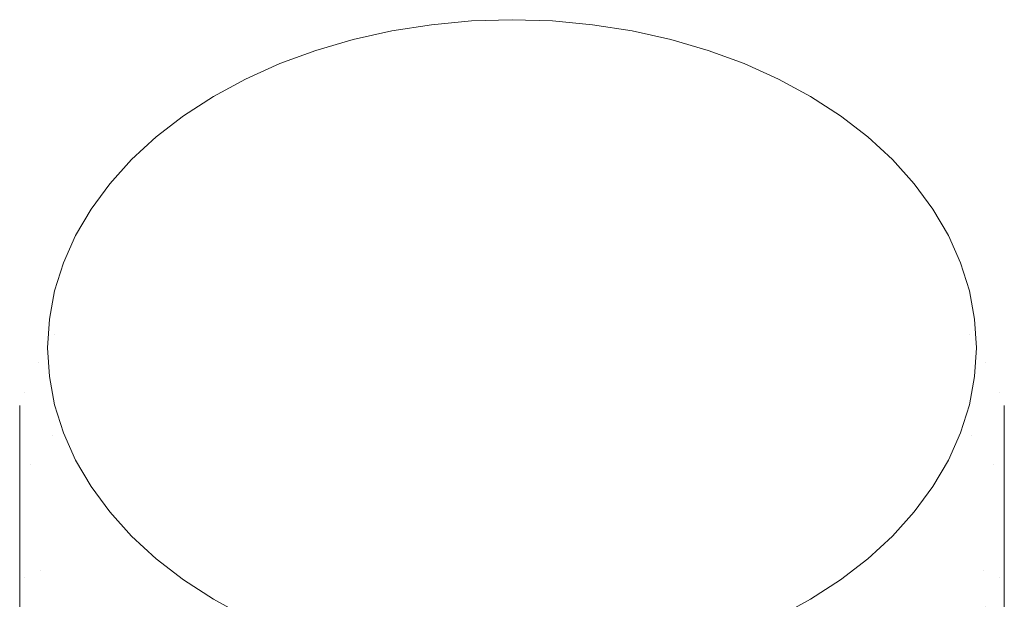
# Model space of a CAD drawing. Header units: millimetres. Extents: x -128 to 128, y -195 to 178.
# Tile 9 of 9: x -107 to 107, y 51 to 178. Entities that reach past the tile are written whole.
import ezdxf

# ---------------------------------------------------------------- set-up
doc = ezdxf.new("R2010")
doc.units = ezdxf.units.MM
doc.header["$LTSCALE"] = 12.7
doc.layers.add('Lighting-LED', color=7, linetype='Continuous', lineweight=5)

# ---------------------------------------------------------------- blocks, each defined once
blk = doc.blocks.new('Group-2-1')
at = {"layer": 'Lighting-LED', "color": 7, "linetype": 'Continuous', "lineweight": 5, "transparency": 33554687}
for points, invisible_edges in [([(-26.24, 175.1, -213.56), (-17.6, 176.45, -214.92), (-19.12, 152.6, -250.92), (-28.49, 151.13, -249.45)], 14), ([(0, 105.86, -144.32), (-17.6, 176.45, -214.92), (-26.24, 175.1, -213.56)], 9), ([(-17.6, 176.45, -214.92), (-8.84, 177.27, -215.73), (-9.6, 153.48, -251.8), (-19.12, 152.6, -250.92)], 14), ([(0, 105.86, -144.32), (-8.84, 177.27, -215.73), (-17.6, 176.45, -214.92)], 9), ([(-8.84, 177.27, -215.73), (0, 177.54, -216.01), (0, 153.78, -252.1), (-9.6, 153.48, -251.8)], 14), ([(0, 105.86, -144.32), (0, 177.54, -216.01), (-8.84, 177.27, -215.73)], 9), ([(0, 105.86, -144.32), (8.84, 177.27, -215.73), (0, 177.54, -216.01)], 9), ([(0, 177.54, -216.01), (8.84, 177.27, -215.73), (9.6, 153.48, -251.8), (0, 153.78, -252.1)], 14), ([(0, 105.86, -144.32), (17.6, 176.45, -214.92), (8.84, 177.27, -215.73)], 9), ([(0, 105.86, -144.32), (26.24, 175.1, -213.56), (17.6, 176.45, -214.92)], 9), ([(8.84, 177.27, -215.73), (17.6, 176.45, -214.92), (19.12, 152.6, -250.92), (9.6, 153.48, -251.8)], 14), ([(17.6, 176.45, -214.92), (26.24, 175.1, -213.56), (28.49, 151.13, -249.45), (19.12, 152.6, -250.92)], 14), ([(-34.67, 173.22, -211.68), (-26.24, 175.1, -213.56), (-28.49, 151.13, -249.45), (-37.65, 149.08, -247.4)], 14), ([(0, 105.86, -144.32), (-26.24, 175.1, -213.56), (-34.67, 173.22, -211.68)], 9), ([(0, 105.86, -144.32), (34.67, 173.22, -211.68), (26.24, 175.1, -213.56)], 9), ([(26.24, 175.1, -213.56), (34.67, 173.22, -211.68), (37.65, 149.08, -247.4), (28.49, 151.13, -249.45)], 14), ([(-42.84, 170.83, -209.29), (-34.67, 173.22, -211.68), (-37.65, 149.08, -247.4), (-46.53, 146.48, -244.81)], 14), ([(0, 105.86, -144.32), (-34.67, 173.22, -211.68), (-42.84, 170.83, -209.29)], 9), ([(0, 105.86, -144.32), (42.84, 170.83, -209.29), (34.67, 173.22, -211.68)], 9), ([(34.67, 173.22, -211.68), (42.84, 170.83, -209.29), (46.53, 146.48, -244.81), (37.65, 149.08, -247.4)], 14), ([(-50.69, 167.94, -206.4), (-42.84, 170.83, -209.29), (-46.53, 146.48, -244.81), (-55.05, 143.35, -241.67)], 14), ([(0, 105.86, -144.32), (-42.84, 170.83, -209.29), (-50.69, 167.94, -206.4)], 9), ([(0, 105.86, -144.32), (50.69, 167.94, -206.4), (42.84, 170.83, -209.29)], 9), ([(42.84, 170.83, -209.29), (50.69, 167.94, -206.4), (55.05, 143.35, -241.67), (46.53, 146.48, -244.81)], 14), ([(-58.15, 164.58, -203.04), (-50.69, 167.94, -206.4), (-55.05, 143.35, -241.67), (-63.15, 139.7, -238.02)], 14), ([(0, 105.86, -144.32), (-50.69, 167.94, -206.4), (-58.15, 164.58, -203.04)], 9), ([(0, 105.86, -144.32), (58.15, 164.58, -203.04), (50.69, 167.94, -206.4)], 9), ([(50.69, 167.94, -206.4), (58.15, 164.58, -203.04), (63.15, 139.7, -238.02), (55.05, 143.35, -241.67)], 14), ([(-65.16, 160.77, -199.23), (-58.15, 164.58, -203.04), (-63.15, 139.7, -238.02), (-70.77, 135.57, -233.89)], 14), ([(0, 105.86, -144.32), (-58.15, 164.58, -203.04), (-65.16, 160.77, -199.23)], 9), ([(0, 105.86, -144.32), (65.16, 160.77, -199.23), (58.15, 164.58, -203.04)], 9), ([(58.15, 164.58, -203.04), (65.16, 160.77, -199.23), (70.77, 135.57, -233.89), (63.15, 139.7, -238.02)], 14), ([(-71.68, 156.55, -195.01), (-65.16, 160.77, -199.23), (-70.77, 135.57, -233.89), (-77.85, 130.98, -229.3)], 14), ([(0, 105.86, -144.32), (-65.16, 160.77, -199.23), (-71.68, 156.55, -195.01)], 9), ([(0, 105.86, -144.32), (71.68, 156.55, -195.01), (65.16, 160.77, -199.23)], 9), ([(65.16, 160.77, -199.23), (71.68, 156.55, -195.01), (77.85, 130.98, -229.3), (70.77, 135.57, -233.89)], 14), ([(-77.66, 151.94, -190.4), (-71.68, 156.55, -195.01), (-77.85, 130.98, -229.3), (-84.34, 125.97, -224.29)], 14), ([(0, 105.86, -144.32), (-71.68, 156.55, -195.01), (-77.66, 151.94, -190.4)], 9), ([(0, 105.86, -144.32), (77.66, 151.94, -190.4), (71.68, 156.55, -195.01)], 9), ([(71.68, 156.55, -195.01), (77.66, 151.94, -190.4), (84.34, 125.97, -224.29), (77.85, 130.98, -229.3)], 14), ([(-19.12, 152.6, -250.92), (-9.6, 153.48, -251.8), (-10.1, 127.3, -286.18), (-20.13, 126.37, -285.25)], 15), ([(-9.6, 153.48, -251.8), (0, 153.78, -252.1), (0, 127.62, -286.49), (-10.1, 127.3, -286.18)], 15), ([(0, 153.78, -252.1), (9.6, 153.48, -251.8), (10.1, 127.3, -286.18), (0, 127.62, -286.49)], 15), ([(9.6, 153.48, -251.8), (19.12, 152.6, -250.92), (20.13, 126.37, -285.25), (10.1, 127.3, -286.18)], 15), ([(-83.04, 146.97, -185.44), (-77.66, 151.94, -190.4), (-84.34, 125.97, -224.29), (-90.18, 120.58, -218.9)], 14), ([(0, 105.86, -144.32), (-77.66, 151.94, -190.4), (-83.04, 146.97, -185.44)], 9), ([(-37.65, 149.08, -247.4), (-28.49, 151.13, -249.45), (-30, 124.82, -283.7), (-39.65, 122.67, -281.55)], 15), ([(-28.49, 151.13, -249.45), (-19.12, 152.6, -250.92), (-20.13, 126.37, -285.25), (-30, 124.82, -283.7)], 15), ([(0, 105.86, -144.32), (83.04, 146.97, -185.44), (77.66, 151.94, -190.4)], 9), ([(19.12, 152.6, -250.92), (28.49, 151.13, -249.45), (30, 124.82, -283.7), (20.13, 126.37, -285.25)], 15), ([(28.49, 151.13, -249.45), (37.65, 149.08, -247.4), (39.65, 122.67, -281.55), (30, 124.82, -283.7)], 15), ([(77.66, 151.94, -190.4), (83.04, 146.97, -185.44), (90.18, 120.58, -218.9), (84.34, 125.97, -224.29)], 14), ([(-46.53, 146.48, -244.81), (-37.65, 149.08, -247.4), (-39.65, 122.67, -281.55), (-48.99, 119.94, -278.82)], 15), ([(37.65, 149.08, -247.4), (46.53, 146.48, -244.81), (48.99, 119.94, -278.82), (39.65, 122.67, -281.55)], 15), ([(-87.8, 141.7, -180.16), (-83.04, 146.97, -185.44), (-90.18, 120.58, -218.9), (-95.35, 114.85, -213.18)], 14), ([(0, 105.86, -144.32), (-83.04, 146.97, -185.44), (-87.8, 141.7, -180.16)], 9), ([(-55.05, 143.35, -241.67), (-46.53, 146.48, -244.81), (-48.99, 119.94, -278.82), (-57.96, 116.63, -275.51)], 15), ([(0, 105.86, -144.32), (87.8, 141.7, -180.16), (83.04, 146.97, -185.44)], 9), ([(46.53, 146.48, -244.81), (55.05, 143.35, -241.67), (57.96, 116.63, -275.51), (48.99, 119.94, -278.82)], 15), ([(83.04, 146.97, -185.44), (87.8, 141.7, -180.16), (95.35, 114.85, -213.18), (90.18, 120.58, -218.9)], 14), ([(-63.15, 139.7, -238.02), (-55.05, 143.35, -241.67), (-57.96, 116.63, -275.51), (-66.49, 112.79, -271.67)], 15), ([(55.05, 143.35, -241.67), (63.15, 139.7, -238.02), (66.49, 112.79, -271.67), (57.96, 116.63, -275.51)], 15), ([(-91.88, 136.15, -174.62), (-87.8, 141.7, -180.16), (-95.35, 114.85, -213.18), (-99.78, 108.83, -207.15)], 14), ([(0, 105.86, -144.32), (-87.8, 141.7, -180.16), (-91.88, 136.15, -174.62)], 9), ([(0, 105.86, -144.32), (91.88, 136.15, -174.62), (87.8, 141.7, -180.16)], 9), ([(87.8, 141.7, -180.16), (91.88, 136.15, -174.62), (99.78, 108.83, -207.15), (95.35, 114.85, -213.18)], 14), ([(-70.77, 135.57, -233.89), (-63.15, 139.7, -238.02), (-66.49, 112.79, -271.67), (-74.51, 108.44, -267.32)], 15), ([(63.15, 139.7, -238.02), (70.77, 135.57, -233.89), (74.51, 108.44, -267.32), (66.49, 112.79, -271.67)], 15), ([(-95.26, 130.38, -168.84), (-91.88, 136.15, -174.62), (-99.78, 108.83, -207.15), (-103.46, 102.56, -200.88)], 14), ([(0, 105.86, -144.32), (-91.88, 136.15, -174.62), (-95.26, 130.38, -168.84)], 9), ([(-77.85, 130.98, -229.3), (-70.77, 135.57, -233.89), (-74.51, 108.44, -267.32), (-81.97, 103.61, -262.49)], 15), ([(0, 105.86, -144.32), (95.26, 130.38, -168.84), (91.88, 136.15, -174.62)], 9), ([(70.77, 135.57, -233.89), (77.85, 130.98, -229.3), (81.97, 103.61, -262.49), (74.51, 108.44, -267.32)], 15), ([(91.88, 136.15, -174.62), (95.26, 130.38, -168.84), (103.46, 102.56, -200.88), (99.78, 108.83, -207.15)], 14), ([(-97.92, 124.41, -162.87), (-95.26, 130.38, -168.84), (-103.46, 102.56, -200.88), (-106.34, 96.08, -194.4)], 14), ([(0, 105.86, -144.32), (-95.26, 130.38, -168.84), (-97.92, 124.41, -162.87)], 9), ([(-84.34, 125.97, -224.29), (-77.85, 130.98, -229.3), (-81.97, 103.61, -262.49), (-88.8, 98.34, -257.22)], 15), ([(0, 105.86, -144.32), (97.92, 124.41, -162.87), (95.26, 130.38, -168.84)], 9), ([(77.85, 130.98, -229.3), (84.34, 125.97, -224.29), (88.8, 98.34, -257.22), (81.97, 103.61, -262.49)], 15), ([(95.26, 130.38, -168.84), (97.92, 124.41, -162.87), (106.34, 96.08, -194.4), (103.46, 102.56, -200.88)], 14), ([(-20.13, 126.37, -285.25), (-10.1, 127.3, -286.18), (-10.36, 98.86, -318.71), (-20.63, 97.9, -317.76)], 15), ([(-10.1, 127.3, -286.18), (0, 127.62, -286.49), (0, 99.18, -319.03), (-10.36, 98.86, -318.71)], 15), ([(0, 127.62, -286.49), (10.1, 127.3, -286.18), (10.36, 98.86, -318.71), (0, 99.18, -319.03)], 15), ([(10.1, 127.3, -286.18), (20.13, 126.37, -285.25), (20.63, 97.9, -317.76), (10.36, 98.86, -318.71)], 15), ([(-90.18, 120.58, -218.9), (-84.34, 125.97, -224.29), (-88.8, 98.34, -257.22), (-94.95, 92.66, -251.54)], 15), ([(-39.65, 122.67, -281.55), (-30, 124.82, -283.7), (-30.75, 96.31, -316.17), (-40.64, 94.11, -313.97)], 15), ([(-30, 124.82, -283.7), (-20.13, 126.37, -285.25), (-20.63, 97.9, -317.76), (-30.75, 96.31, -316.17)], 15), ([(20.13, 126.37, -285.25), (30, 124.82, -283.7), (30.75, 96.31, -316.17), (20.63, 97.9, -317.76)], 15), ([(30, 124.82, -283.7), (39.65, 122.67, -281.55), (40.64, 94.11, -313.97), (30.75, 96.31, -316.17)], 15), ([(84.34, 125.97, -224.29), (90.18, 120.58, -218.9), (94.95, 92.66, -251.54), (88.8, 98.34, -257.22)], 15), ([(-97.92, 124.41, -162.87), (-107.47, 93.25, -185.2), (-107.47, 93.22, -183.76)], 9), ([(-97.92, 124.41, -162.87), (-107.47, 93.05, -189.16), (-107.47, 93.25, -185.2)], 9), ([(-107.47, 93.05, -189.16), (-97.92, 124.41, -162.87), (-106.34, 96.08, -194.4)], 11), ([(-107.47, 93.22, -183.76), (-99.84, 118.31, -156.77), (-97.92, 124.41, -162.87)], 9), ([(0, 105.86, -144.32), (-97.92, 124.41, -162.87), (-99.84, 118.31, -156.77)], 9), ([(-48.99, 119.94, -278.82), (-39.65, 122.67, -281.55), (-40.64, 94.11, -313.97), (-50.21, 91.3, -311.16)], 15), ([(0, 105.86, -144.32), (99.84, 118.31, -156.77), (97.92, 124.41, -162.87)], 9), ([(39.65, 122.67, -281.55), (48.99, 119.94, -278.82), (50.21, 91.3, -311.16), (40.64, 94.11, -313.97)], 15), ([(106.34, 96.08, -194.4), (97.92, 124.41, -162.87), (107.47, 93.07, -188.81)], 11), ([(97.92, 124.41, -162.87), (107.47, 93.25, -184.37), (107.47, 93.07, -188.81)], 9), ([(97.92, 124.41, -162.87), (99.84, 118.31, -156.77), (107.47, 93.22, -183.76)], 10), ([(107.47, 93.22, -183.76), (107.47, 93.25, -184.37), (97.92, 124.41, -162.87)], 10), ([(-95.35, 114.85, -213.18), (-90.18, 120.58, -218.9), (-94.95, 92.66, -251.54), (-100.39, 86.63, -245.51)], 15), ([(90.18, 120.58, -218.9), (95.35, 114.85, -213.18), (100.39, 86.63, -245.51), (94.95, 92.66, -251.54)], 15), ([(-99.84, 118.31, -156.77), (-107.47, 91.51, -172.96), (-107.47, 91.24, -172.24)], 9), ([(-99.84, 118.31, -156.77), (-107.47, 92.13, -175.04), (-107.47, 91.51, -172.96)], 9), ([(-99.84, 118.31, -156.77), (-107.47, 93.22, -183.76), (-107.47, 93.2, -182.31)], 9), ([(-107.47, 93.2, -182.31), (-107.47, 92.98, -179.7), (-99.84, 118.31, -156.77)], 10), ([(-107.47, 92.98, -179.7), (-107.47, 92.63, -177.28), (-99.84, 118.31, -156.77)], 10), ([(-107.47, 92.63, -177.28), (-107.47, 92.13, -175.04), (-99.84, 118.31, -156.77)], 10), ([(-107.47, 91.24, -172.24), (-100.99, 112.11, -150.57), (-99.84, 118.31, -156.77)], 9), ([(0, 105.86, -144.32), (-99.84, 118.31, -156.77), (-100.99, 112.11, -150.57)], 9), ([(-57.96, 116.63, -275.51), (-48.99, 119.94, -278.82), (-50.21, 91.3, -311.16), (-59.41, 87.92, -307.78)], 15), ([(0, 105.86, -144.32), (100.99, 112.11, -150.57), (99.84, 118.31, -156.77)], 9), ([(48.99, 119.94, -278.82), (57.96, 116.63, -275.51), (59.41, 87.92, -307.78), (50.21, 91.3, -311.16)], 15), ([(99.84, 118.31, -156.77), (107.47, 92.73, -177.88), (107.47, 93.1, -180.88)], 9), ([(99.84, 118.31, -156.77), (107.47, 92.19, -175.25), (107.47, 92.73, -177.88)], 9), ([(99.84, 118.31, -156.77), (100.99, 112.11, -150.57), (107.47, 91.24, -172.24)], 10), ([(107.47, 91.24, -172.24), (107.47, 91.5, -172.92), (99.84, 118.31, -156.77)], 10), ([(107.47, 91.5, -172.92), (107.47, 92.19, -175.25), (99.84, 118.31, -156.77)], 10), ([(107.47, 93.1, -180.88), (107.47, 93.22, -183.76), (99.84, 118.31, -156.77)], 10), ([(-66.49, 112.79, -271.67), (-57.96, 116.63, -275.51), (-59.41, 87.92, -307.78), (-68.15, 83.98, -303.84)], 15), ([(57.96, 116.63, -275.51), (66.49, 112.79, -271.67), (68.15, 83.98, -303.84), (59.41, 87.92, -307.78)], 15), ([(-99.78, 108.83, -207.15), (-95.35, 114.85, -213.18), (-100.39, 86.63, -245.51), (-105.06, 80.29, -239.17)], 15), ([(95.35, 114.85, -213.18), (99.78, 108.83, -207.15), (105.06, 80.29, -239.17), (100.39, 86.63, -245.51)], 15), ([(-101.38, 105.86, -144.32), (-100.99, 112.11, -150.57), (-107.47, 87.3, -165.37)], 10), ([(-100.99, 112.11, -150.57), (-107.47, 88.33, -166.69), (-107.47, 87.3, -165.37)], 9), ([(-100.99, 112.11, -150.57), (-107.47, 91.24, -172.24), (-107.47, 90.87, -171.27)], 9), ([(-107.47, 90.87, -171.27), (-107.47, 90.11, -169.63), (-100.99, 112.11, -150.57)], 10), ([(-107.47, 90.11, -169.63), (-107.47, 89.26, -168.11), (-100.99, 112.11, -150.57)], 10), ([(-107.47, 89.26, -168.11), (-107.47, 88.33, -166.69), (-100.99, 112.11, -150.57)], 10), ([(0, 105.86, -144.32), (-100.99, 112.11, -150.57), (-101.38, 105.86, -144.32)], 9), ([(-74.51, 108.44, -267.32), (-66.49, 112.79, -271.67), (-68.15, 83.98, -303.84), (-76.37, 79.52, -299.38)], 15), ([(0, 105.86, -144.32), (101.38, 105.86, -144.32), (100.99, 112.11, -150.57)], 9), ([(66.49, 112.79, -271.67), (74.51, 108.44, -267.32), (76.37, 79.52, -299.38), (68.15, 83.98, -303.84)], 15), ([(100.99, 112.11, -150.57), (107.47, 88.73, -167.27), (107.47, 89.66, -168.79)], 9), ([(107.47, 89.66, -168.79), (107.47, 89.92, -169.26), (100.99, 112.11, -150.57)], 10), ([(107.47, 89.92, -169.26), (107.47, 90.75, -170.99), (100.99, 112.11, -150.57)], 10), ([(100.99, 112.11, -150.57), (107.47, 87.71, -165.87), (107.47, 88.73, -167.27)], 9), ([(107.47, 87.71, -165.87), (100.99, 112.11, -150.57), (101.38, 105.86, -144.32)], 9), ([(107.47, 90.75, -170.99), (107.47, 91.24, -172.24), (100.99, 112.11, -150.57)], 10), ([(-99.78, 108.83, -207.15), (-105.06, 80.29, -239.17), (-107.47, 83.03, -222.47)], 11), ([(-107.47, 83.03, -222.47), (-103.46, 102.56, -200.88), (-99.78, 108.83, -207.15)], 11), ([(-81.97, 103.61, -262.49), (-74.51, 108.44, -267.32), (-76.37, 79.52, -299.38), (-84.01, 74.57, -294.42)], 15), ([(74.51, 108.44, -267.32), (81.97, 103.61, -262.49), (84.01, 74.57, -294.42), (76.37, 79.52, -299.38)], 15), ([(99.78, 108.83, -207.15), (103.46, 102.56, -200.88), (107.47, 82.89, -222.62)], 11), ([(107.47, 82.89, -222.62), (105.06, 80.29, -239.17), (99.78, 108.83, -207.15)], 11), ([(-107.47, 87.3, -165.37), (-107.47, 86.97, -164.99), (-101.38, 105.86, -144.32)], 10), ([(-101.38, 105.86, -144.32), (-107.47, 85.77, -163.74), (-107.47, 84.47, -162.6)], 9), ([(-107.47, 84.47, -162.6), (-100.99, 99.61, -138.07), (-101.38, 105.86, -144.32)], 9), ([(-101.38, 105.86, -144.32), (-107.47, 86.1, -164.08), (-107.47, 85.77, -163.74)], 9), ([(-107.47, 86.97, -164.99), (-107.47, 86.1, -164.08), (-101.38, 105.86, -144.32)], 10), ([(0, 105.86, -144.32), (-101.38, 105.86, -144.32), (-100.99, 99.61, -138.07)], 9), ([(0, 105.86, -144.32), (-100.99, 99.61, -138.07), (-99.84, 93.41, -131.87)], 9), ([(0, 105.86, -144.32), (-99.84, 93.41, -131.87), (-97.92, 87.3, -125.77)], 9), ([(0, 105.86, -144.32), (-97.92, 87.3, -125.77), (-95.26, 81.34, -119.8)], 9), ([(0, 105.86, -144.32), (-95.26, 81.34, -119.8), (-91.88, 75.56, -114.03)], 9), ([(0, 105.86, -144.32), (-91.88, 75.56, -114.03), (-87.8, 70.02, -108.48)], 9), ([(0, 105.86, -144.32), (-87.8, 70.02, -108.48), (-83.04, 64.74, -103.2)], 9), ([(0, 105.86, -144.32), (-83.04, 64.74, -103.2), (-77.66, 59.78, -98.24)], 9), ([(0, 105.86, -144.32), (-77.66, 59.78, -98.24), (-71.68, 55.17, -93.63)], 9), ([(0, 105.86, -144.32), (-71.68, 55.17, -93.63), (-65.16, 50.94, -89.41)], 9), ([(0, 105.86, -144.32), (-65.16, 50.94, -89.41), (-58.15, 47.14, -85.6)], 9), ([(0, 105.86, -144.32), (-58.15, 47.14, -85.6), (-50.69, 43.78, -82.24)], 9), ([(0, 105.86, -144.32), (-50.69, 43.78, -82.24), (-42.84, 40.89, -79.35)], 9), ([(0, 105.86, -144.32), (-42.84, 40.89, -79.35), (-34.67, 38.5, -76.96)], 9), ([(0, 105.86, -144.32), (-34.67, 38.5, -76.96), (-26.24, 36.62, -75.08)], 9), ([(0, 105.86, -144.32), (-26.24, 36.62, -75.08), (-17.6, 35.26, -73.73)], 9), ([(0, 105.86, -144.32), (-17.6, 35.26, -73.73), (-8.84, 34.45, -72.91)], 9), ([(0, 105.86, -144.32), (-8.84, 34.45, -72.91), (0, 34.17, -72.64)], 9), ([(0, 105.86, -144.32), (100.99, 99.61, -138.07), (101.38, 105.86, -144.32)], 9), ([(0, 105.86, -144.32), (99.84, 93.41, -131.87), (100.99, 99.61, -138.07)], 9), ([(0, 105.86, -144.32), (97.92, 87.3, -125.77), (99.84, 93.41, -131.87)], 9), ([(0, 105.86, -144.32), (95.26, 81.34, -119.8), (97.92, 87.3, -125.77)], 9), ([(0, 105.86, -144.32), (91.88, 75.56, -114.03), (95.26, 81.34, -119.8)], 9), ([(0, 105.86, -144.32), (87.8, 70.02, -108.48), (91.88, 75.56, -114.03)], 9), ([(0, 105.86, -144.32), (83.04, 64.74, -103.2), (87.8, 70.02, -108.48)], 9), ([(0, 105.86, -144.32), (77.66, 59.78, -98.24), (83.04, 64.74, -103.2)], 9), ([(0, 105.86, -144.32), (71.68, 55.17, -93.63), (77.66, 59.78, -98.24)], 9), ([(0, 105.86, -144.32), (65.16, 50.94, -89.41), (71.68, 55.17, -93.63)], 9), ([(0, 105.86, -144.32), (58.15, 47.14, -85.6), (65.16, 50.94, -89.41)], 9), ([(0, 105.86, -144.32), (50.69, 43.78, -82.24), (58.15, 47.14, -85.6)], 9), ([(0, 105.86, -144.32), (42.84, 40.89, -79.35), (50.69, 43.78, -82.24)], 9), ([(0, 105.86, -144.32), (34.67, 38.5, -76.96), (42.84, 40.89, -79.35)], 9), ([(0, 105.86, -144.32), (26.24, 36.62, -75.08), (34.67, 38.5, -76.96)], 9), ([(0, 105.86, -144.32), (17.6, 35.26, -73.73), (26.24, 36.62, -75.08)], 9), ([(0, 105.86, -144.32), (8.84, 34.45, -72.91), (17.6, 35.26, -73.73)], 9), ([(0, 105.86, -144.32), (0, 34.17, -72.64), (8.84, 34.45, -72.91)], 9), ([(107.47, 84.89, -162.95), (101.38, 105.86, -144.32), (100.99, 99.61, -138.07)], 9), ([(107.47, 84.89, -162.95), (107.47, 85.34, -163.34), (101.38, 105.86, -144.32)], 10), ([(101.38, 105.86, -144.32), (107.47, 86.58, -164.56), (107.47, 87.71, -165.87)], 9), ([(101.38, 105.86, -144.32), (107.47, 86.09, -164.08), (107.47, 86.58, -164.56)], 9), ([(107.47, 85.34, -163.34), (107.47, 86.09, -164.08), (101.38, 105.86, -144.32)], 10), ([(-88.8, 98.34, -257.22), (-81.97, 103.61, -262.49), (-84.01, 74.57, -294.42), (-91.02, 69.16, -289.02)], 15), ([(81.97, 103.61, -262.49), (88.8, 98.34, -257.22), (91.02, 69.16, -289.02), (84.01, 74.57, -294.42)], 15), ([(-103.46, 102.56, -200.88), (-107.47, 91.16, -200.22), (-107.47, 91.28, -199.63)], 9), ([(-103.46, 102.56, -200.88), (-107.47, 83.03, -222.47), (-107.47, 83.34, -221.84)], 9), ([(-107.47, 83.34, -221.84), (-107.47, 86.69, -214.04), (-103.46, 102.56, -200.88)], 10), ([(-107.47, 86.69, -214.04), (-107.47, 89.27, -206.84), (-103.46, 102.56, -200.88)], 10), ([(-107.47, 89.27, -206.84), (-107.47, 91.16, -200.22), (-103.46, 102.56, -200.88)], 10), ([(-107.47, 91.28, -199.63), (-106.34, 96.08, -194.4), (-103.46, 102.56, -200.88)], 11), ([(103.46, 102.56, -200.88), (107.47, 89.62, -205.74), (107.47, 86.26, -215.12)], 9), ([(107.47, 86.26, -215.12), (107.47, 83.99, -220.42), (103.46, 102.56, -200.88)], 10), ([(103.46, 102.56, -200.88), (106.34, 96.08, -194.4), (107.47, 91.25, -199.66)], 11), ([(107.47, 91.25, -199.66), (107.47, 89.62, -205.74), (103.46, 102.56, -200.88)], 10), ([(107.47, 83.99, -220.42), (107.47, 82.89, -222.62), (103.46, 102.56, -200.88)], 10), ([(-100.99, 99.61, -138.07), (-107.47, 83.08, -161.57), (-107.47, 81.59, -160.63)], 9), ([(-107.47, 81.59, -160.63), (-107.47, 81.14, -160.38), (-100.99, 99.61, -138.07)], 10), ([(-107.47, 81.14, -160.38), (-107.47, 79.44, -159.54), (-100.99, 99.61, -138.07)], 10), ([(-100.99, 99.61, -138.07), (-107.47, 84.47, -162.6), (-107.47, 83.08, -161.57)], 9), ([(-99.84, 93.41, -131.87), (-100.99, 99.61, -138.07), (-107.47, 77.94, -158.94)], 10), ([(-107.47, 79.44, -159.54), (-107.47, 77.94, -158.94), (-100.99, 99.61, -138.07)], 10), ([(-10.36, 98.86, -318.71), (0, 99.18, -319.03), (0, 68.59, -349.56), (-10.35, 68.27, -349.24)], 15), ([(0, 99.18, -319.03), (10.36, 98.86, -318.71), (10.35, 68.27, -349.24), (0, 68.59, -349.56)], 15), ([(107.47, 77.94, -158.94), (100.99, 99.61, -138.07), (99.84, 93.41, -131.87)], 9), ([(100.99, 99.61, -138.07), (107.47, 83.58, -161.92), (107.47, 84.89, -162.95)], 9), ([(100.99, 99.61, -138.07), (107.47, 77.94, -158.94), (107.47, 79.02, -159.36)], 9), ([(107.47, 79.02, -159.36), (107.47, 80.65, -160.12), (100.99, 99.61, -138.07)], 10), ([(107.47, 80.65, -160.12), (107.47, 82.17, -160.98), (100.99, 99.61, -138.07)], 10), ([(107.47, 82.17, -160.98), (107.47, 83.58, -161.92), (100.99, 99.61, -138.07)], 10), ([(-94.95, 92.66, -251.54), (-88.8, 98.34, -257.22), (-91.02, 69.16, -289.02), (-97.33, 63.35, -283.21)], 15), ([(-30.75, 96.31, -316.17), (-20.63, 97.9, -317.76), (-20.62, 67.31, -348.29), (-30.74, 65.73, -346.7)], 15), ([(-20.63, 97.9, -317.76), (-10.36, 98.86, -318.71), (-10.35, 68.27, -349.24), (-20.62, 67.31, -348.29)], 15), ([(10.36, 98.86, -318.71), (20.63, 97.9, -317.76), (20.62, 67.31, -348.29), (10.35, 68.27, -349.24)], 15), ([(20.63, 97.9, -317.76), (30.75, 96.31, -316.17), (30.74, 65.73, -346.7), (20.62, 67.31, -348.29)], 15), ([(88.8, 98.34, -257.22), (94.95, 92.66, -251.54), (97.33, 63.35, -283.21), (91.02, 69.16, -289.02)], 15), ([(-106.34, 96.08, -194.4), (-107.47, 91.28, -199.63), (-107.47, 92.52, -193.48)], 9), ([(-106.34, 96.08, -194.4), (-107.47, 92.81, -191.13), (-107.47, 93.05, -189.16)], 9), ([(-107.47, 92.52, -193.48), (-107.47, 92.81, -191.13), (-106.34, 96.08, -194.4)], 10), ([(-40.64, 94.11, -313.97), (-30.75, 96.31, -316.17), (-30.74, 65.73, -346.7), (-40.62, 63.53, -344.5)], 15), ([(30.75, 96.31, -316.17), (40.64, 94.11, -313.97), (40.62, 63.53, -344.5), (30.74, 65.73, -346.7)], 15), ([(106.34, 96.08, -194.4), (107.47, 92.82, -191.14), (107.47, 92.67, -192.43)], 9), ([(107.47, 92.67, -192.43), (107.47, 91.57, -198.45), (106.34, 96.08, -194.4)], 10), ([(107.47, 91.57, -198.45), (107.47, 91.25, -199.66), (106.34, 96.08, -194.4)], 10), ([(107.47, 93.07, -188.81), (107.47, 92.82, -191.14), (106.34, 96.08, -194.4)], 10), ([(-99.84, 93.41, -131.87), (-107.47, 72.65, -157.51), (-107.47, 69.72, -157.12)], 9), ([(-99.84, 93.41, -131.87), (-107.47, 75.26, -158.08), (-107.47, 72.65, -157.51)], 9), ([(-107.47, 77.94, -158.94), (-107.47, 77.54, -158.78), (-99.84, 93.41, -131.87)], 10), ([(-107.47, 77.54, -158.78), (-107.47, 75.26, -158.08), (-99.84, 93.41, -131.87)], 10), ([(-97.92, 87.3, -125.77), (-99.84, 93.41, -131.87), (-107.47, 66.44, -156.94)], 10), ([(-107.47, 69.72, -157.12), (-107.47, 66.44, -156.94), (-99.84, 93.41, -131.87)], 10), ([(-107.47, -45.75, -223.62), (-107.47, 93.22, -183.76), (-107.47, 93.25, -185.2)], 9), ([(-107.47, 93.25, -185.2), (-107.47, 93.05, -189.16), (-107.47, 92.81, -191.13), (-107.47, -45.75, -223.62)], 12), ([(-107.47, 93.2, -182.31), (-107.47, 93.22, -183.76), (-107.47, -45.75, -223.62)], 10), ([(-107.47, 92.98, -179.7), (-107.47, 93.2, -182.31), (-107.47, -45.75, -223.62)], 10), ([(-107.47, 92.63, -177.28), (-107.47, 92.98, -179.7), (-107.47, -45.75, -223.62)], 10), ([(-107.47, -45.75, -223.62), (-107.47, 92.81, -191.13), (-107.47, 92.52, -193.48), (-107.47, 91.28, -199.63)], 9), ([(-107.47, 91.51, -172.96), (-107.47, 92.13, -175.04), (-107.47, 92.63, -177.28), (-107.47, -45.75, -223.62)], 12), ([(-100.39, 86.63, -245.51), (-94.95, 92.66, -251.54), (-97.33, 63.35, -283.21), (-102.9, 57.17, -277.02)], 15), ([(-50.21, 91.3, -311.16), (-40.64, 94.11, -313.97), (-40.62, 63.53, -344.5), (-50.2, 60.72, -341.69)], 15), ([(40.64, 94.11, -313.97), (50.21, 91.3, -311.16), (50.2, 60.72, -341.69), (40.62, 63.53, -344.5)], 15), ([(94.95, 92.66, -251.54), (100.39, 86.63, -245.51), (102.9, 57.17, -277.02), (97.33, 63.35, -283.21)], 15), ([(107.47, 66.44, -156.94), (99.84, 93.41, -131.87), (97.92, 87.3, -125.77)], 9), ([(99.84, 93.41, -131.87), (107.47, 77.16, -158.65), (107.47, 77.94, -158.94)], 9), ([(99.84, 93.41, -131.87), (107.47, 69.71, -157.11), (107.47, 70.41, -157.19)], 9), ([(99.84, 93.41, -131.87), (107.47, 66.44, -156.94), (107.47, 69.71, -157.11)], 9), ([(107.47, 70.41, -157.19), (107.47, 72.83, -157.54), (99.84, 93.41, -131.87)], 10), ([(107.47, 72.83, -157.54), (107.47, 75.08, -158.03), (99.84, 93.41, -131.87)], 10), ([(107.47, 75.08, -158.03), (107.47, 77.16, -158.65), (99.84, 93.41, -131.87)], 10), ([(107.47, 93.07, -188.81), (107.47, 93.25, -184.37), (107.47, 93.22, -183.76), (107.47, 77.94, -158.94)], 12), ([(107.47, 77.94, -158.94), (107.47, 93.22, -183.76), (107.47, 93.1, -180.88)], 9), ([(107.47, 77.94, -158.94), (107.47, 93.1, -180.88), (107.47, 92.73, -177.88)], 9), ([(107.47, 77.94, -158.94), (107.47, 92.82, -191.14), (107.47, 93.07, -188.81)], 9), ([(107.47, 92.67, -192.43), (107.47, 92.82, -191.14), (107.47, 77.94, -158.94)], 10), ([(107.47, 77.94, -158.94), (107.47, 92.73, -177.88), (107.47, 92.19, -175.25), (107.47, 91.5, -172.92)], 9), ([(107.47, 77.94, -158.94), (107.47, 91.25, -199.66), (107.47, 91.57, -198.45), (107.47, 92.67, -192.43)], 9), ([(-107.47, -45.75, -223.62), (-107.47, 91.24, -172.24), (-107.47, 91.51, -172.96)], 9), ([(-107.47, -45.75, -223.62), (-107.47, 91.28, -199.63), (-107.47, 91.16, -200.22), (-107.47, 89.27, -206.84)], 9), ([(-107.47, 90.87, -171.27), (-107.47, 91.24, -172.24), (-107.47, -45.75, -223.62)], 10), ([(-107.47, 90.11, -169.63), (-107.47, 90.87, -171.27), (-107.47, -45.75, -223.62)], 10), ([(-59.41, 87.92, -307.78), (-50.21, 91.3, -311.16), (-50.2, 60.72, -341.69), (-59.39, 57.34, -338.31)], 15), ([(50.21, 91.3, -311.16), (59.41, 87.92, -307.78), (59.39, 57.34, -338.31), (50.2, 60.72, -341.69)], 15), ([(107.47, 91.5, -172.92), (107.47, 91.24, -172.24), (107.47, 77.94, -158.94)], 10), ([(107.47, 86.26, -215.12), (107.47, 89.62, -205.74), (107.47, 91.25, -199.66), (107.47, 77.94, -158.94)], 12), ([(107.47, 91.24, -172.24), (107.47, 84.89, -162.95), (107.47, 83.58, -161.92), (107.47, 82.17, -160.98)], 9), ([(107.47, 82.17, -160.98), (107.47, 80.65, -160.12), (107.47, 91.24, -172.24)], 10), ([(107.47, 80.65, -160.12), (107.47, 79.02, -159.36), (107.47, 91.24, -172.24)], 10), ([(107.47, 86.09, -164.08), (107.47, 91.24, -172.24), (107.47, 90.75, -170.99), (107.47, 89.92, -169.26)], 9), ([(107.47, 91.24, -172.24), (107.47, 86.09, -164.08), (107.47, 85.34, -163.34), (107.47, 84.89, -162.95)], 9), ([(107.47, 79.02, -159.36), (107.47, 77.94, -158.94), (107.47, 91.24, -172.24)], 10), ([(-107.47, 89.26, -168.11), (-107.47, 90.11, -169.63), (-107.47, -45.75, -223.62)], 10), ([(-107.47, 89.27, -206.84), (-107.47, 86.69, -214.04), (-107.47, -45.75, -223.62)], 10), ([(-107.47, -45.75, -223.62), (-107.47, 87.3, -165.37), (-107.47, 88.33, -166.69), (-107.47, 89.26, -168.11)], 9), ([(107.47, 89.92, -169.26), (107.47, 89.66, -168.79), (107.47, 86.09, -164.08)], 10), ([(107.47, 86.09, -164.08), (107.47, 89.66, -168.79), (107.47, 88.73, -167.27)], 9), ([(107.47, 88.73, -167.27), (107.47, 87.71, -165.87), (107.47, 86.58, -164.56), (107.47, 86.09, -164.08)], 8), ([(-106.34, 55.78, -154.1), (-97.92, 87.3, -125.77), (-107.47, 61.96, -157.06)], 11), ([(-97.92, 87.3, -125.77), (-107.47, 66.3, -156.93), (-107.47, 61.96, -157.06)], 9), ([(-107.47, 66.44, -156.94), (-107.47, 66.3, -156.93), (-97.92, 87.3, -125.77)], 10), ([(-107.47, -45.75, -223.62), (-107.47, 86.1, -164.08), (-107.47, 86.97, -164.99), (-107.47, 87.3, -165.37)], 9), ([(-107.47, 86.69, -214.04), (-107.47, 83.34, -221.84), (-107.47, -45.75, -223.62)], 10), ([(-100.39, 86.63, -245.51), (-102.9, 57.17, -277.02), (-107.47, 54.65, -266.4)], 11), ([(-107.47, 54.65, -266.4), (-105.06, 80.29, -239.17), (-100.39, 86.63, -245.51)], 11), ([(-107.47, 84.47, -162.6), (-107.47, 85.77, -163.74), (-107.47, 86.1, -164.08), (-107.47, -45.75, -223.62)], 12), ([(-95.26, 81.34, -119.8), (-97.92, 87.3, -125.77), (-106.34, 55.78, -154.1), (-103.46, 49.3, -147.62)], 14), ([(-68.15, 83.98, -303.84), (-59.41, 87.92, -307.78), (-59.39, 57.34, -338.31), (-68.13, 53.4, -334.37)], 15), ([(59.41, 87.92, -307.78), (68.15, 83.98, -303.84), (68.13, 53.4, -334.37), (59.39, 57.34, -338.31)], 15), ([(97.92, 87.3, -125.77), (95.26, 81.34, -119.8), (103.46, 49.3, -147.62), (106.34, 55.78, -154.1)], 14), ([(97.92, 87.3, -125.77), (107.47, 66.41, -156.94), (107.47, 66.44, -156.94)], 9), ([(107.47, 62.83, -157.01), (97.92, 87.3, -125.77), (106.34, 55.78, -154.1)], 11), ([(107.47, 62.83, -157.01), (107.47, 66.41, -156.94), (97.92, 87.3, -125.77)], 10), ([(100.39, 86.63, -245.51), (105.06, 80.29, -239.17), (107.47, 53.99, -267.06)], 11), ([(107.47, 53.99, -267.06), (102.9, 57.17, -277.02), (100.39, 86.63, -245.51)], 11), ([(107.47, 77.94, -158.94), (107.47, 82.89, -222.62), (107.47, 83.99, -220.42), (107.47, 86.26, -215.12)], 9), ([(-107.47, -45.75, -223.62), (-107.47, 83.08, -161.57), (-107.47, 84.47, -162.6)], 9), ([(-76.37, 79.52, -299.38), (-68.15, 83.98, -303.84), (-68.13, 53.4, -334.37), (-76.35, 48.94, -329.91)], 15), ([(68.15, 83.98, -303.84), (76.37, 79.52, -299.38), (76.35, 48.94, -329.91), (68.13, 53.4, -334.37)], 15), ([(-107.47, 83.34, -221.84), (-107.47, 83.03, -222.47), (-107.47, -45.75, -223.62)], 10), ([(-107.47, -45.75, -223.62), (-107.47, 81.59, -160.63), (-107.47, 83.08, -161.57)], 9), ([(-105.06, 80.29, -239.17), (-107.47, 78.91, -230.68), (-107.47, 83.03, -222.47)], 9), ([(-107.47, -45.75, -223.62), (-107.47, 83.03, -222.47), (-107.47, 78.91, -230.68), (-107.47, 76.28, -235.16)], 9), ([(107.47, 82.89, -222.62), (107.47, 77.95, -232.44), (105.06, 80.29, -239.17)], 10), ([(107.47, 77.94, -158.94), (107.47, 76.29, -235.18), (107.47, 77.95, -232.44), (107.47, 82.89, -222.62)], 9), ([(-107.47, 81.14, -160.38), (-107.47, 81.59, -160.63), (-107.47, -45.75, -223.62)], 10), ([(-107.47, -45.75, -223.62), (-107.47, 77.94, -158.94), (-107.47, 79.44, -159.54), (-107.47, 81.14, -160.38)], 9), ([(-105.06, 80.29, -239.17), (-107.47, 54.65, -266.4), (-107.47, 63.04, -255.66)], 9), ([(-107.47, 63.04, -255.66), (-107.47, 71.57, -243.19), (-105.06, 80.29, -239.17)], 10), ([(-105.06, 80.29, -239.17), (-107.47, 76.28, -235.16), (-107.47, 78.91, -230.68)], 9), ([(-107.47, 71.57, -243.19), (-107.47, 76.28, -235.16), (-105.06, 80.29, -239.17)], 10), ([(-91.88, 75.56, -114.03), (-95.26, 81.34, -119.8), (-103.46, 49.3, -147.62), (-99.78, 43.03, -141.35)], 14), ([(95.26, 81.34, -119.8), (91.88, 75.56, -114.03), (99.78, 43.03, -141.35), (103.46, 49.3, -147.62)], 14), ([(105.06, 80.29, -239.17), (107.47, 69.39, -246.54), (107.47, 59.34, -260.58)], 9), ([(107.47, 59.34, -260.58), (107.47, 53.99, -267.06), (105.06, 80.29, -239.17)], 10), ([(105.06, 80.29, -239.17), (107.47, 76.29, -235.18), (107.47, 69.39, -246.54)], 9), ([(107.47, 77.95, -232.44), (107.47, 76.29, -235.18), (105.06, 80.29, -239.17)], 10), ([(-107.47, 77.54, -158.78), (-107.47, 77.94, -158.94), (-107.47, -45.75, -223.62)], 10), ([(-107.47, 72.65, -157.51), (-107.47, 75.26, -158.08), (-107.47, 77.54, -158.78), (-107.47, -45.75, -223.62)], 12), ([(-84.01, 74.57, -294.42), (-76.37, 79.52, -299.38), (-76.35, 48.94, -329.91), (-83.99, 43.99, -324.96)], 15), ([(76.37, 79.52, -299.38), (84.01, 74.57, -294.42), (83.99, 43.99, -324.96), (76.35, 48.94, -329.91)], 15), ([(107.47, 59.34, -260.58), (107.47, 77.94, -158.94), (107.47, 77.16, -158.65), (107.47, 75.08, -158.03)], 9), ([(107.47, 77.94, -158.94), (107.47, 59.34, -260.58), (107.47, 69.39, -246.54), (107.47, 76.29, -235.18)], 9), ([(-107.47, -45.75, -223.62), (-107.47, 76.28, -235.16), (-107.47, 71.57, -243.19), (-107.47, 63.04, -255.66)], 9), ([(-87.8, 70.02, -108.48), (-91.88, 75.56, -114.03), (-99.78, 43.03, -141.35), (-95.35, 37, -135.33)], 14), ([(91.88, 75.56, -114.03), (87.8, 70.02, -108.48), (95.35, 37, -135.33), (99.78, 43.03, -141.35)], 14), ([(-91.02, 69.16, -289.02), (-84.01, 74.57, -294.42), (-83.99, 43.99, -324.96), (-90.99, 38.59, -319.56)], 15), ([(84.01, 74.57, -294.42), (91.02, 69.16, -289.02), (90.99, 38.59, -319.56), (83.99, 43.99, -324.96)], 15), ([(107.47, 75.08, -158.03), (107.47, 72.83, -157.54), (107.47, 59.34, -260.58)], 10), ([(-107.47, -45.75, -223.62), (-107.47, 69.72, -157.12), (-107.47, 72.65, -157.51)], 9), ([(107.47, 72.83, -157.54), (107.47, 70.41, -157.19), (107.47, 59.34, -260.58)], 10), ([(-107.47, -45.75, -223.62), (-107.47, 66.44, -156.94), (-107.47, 69.72, -157.12)], 9), ([(-97.33, 63.35, -283.21), (-91.02, 69.16, -289.02), (-90.99, 38.59, -319.56), (-97.29, 32.78, -313.75)], 15), ([(-83.04, 64.74, -103.2), (-87.8, 70.02, -108.48), (-95.35, 37, -135.33), (-90.18, 31.28, -129.6)], 14), ([(87.8, 70.02, -108.48), (83.04, 64.74, -103.2), (90.18, 31.28, -129.6), (95.35, 37, -135.33)], 14), ([(91.02, 69.16, -289.02), (97.33, 63.35, -283.21), (97.29, 32.78, -313.75), (90.99, 38.59, -319.56)], 15), ([(107.47, 70.41, -157.19), (107.47, 69.71, -157.11), (107.47, 66.44, -156.94), (107.47, 59.34, -260.58)], 12), ([(-30.74, 65.73, -346.7), (-20.62, 67.31, -348.29), (-20.11, 34.76, -376.7), (-29.97, 33.21, -375.15)], 15), ([(-20.62, 67.31, -348.29), (-10.35, 68.27, -349.24), (-10.09, 35.69, -377.63), (-20.11, 34.76, -376.7)], 15), ([(-10.35, 68.27, -349.24), (0, 68.59, -349.56), (0, 36, -377.94), (-10.09, 35.69, -377.63)], 15), ([(0, 68.59, -349.56), (10.35, 68.27, -349.24), (10.09, 35.69, -377.63), (0, 36, -377.94)], 15), ([(10.35, 68.27, -349.24), (20.62, 67.31, -348.29), (20.11, 34.76, -376.7), (10.09, 35.69, -377.63)], 15), ([(20.62, 67.31, -348.29), (30.74, 65.73, -346.7), (29.97, 33.21, -375.15), (20.11, 34.76, -376.7)], 15), ([(-107.47, 61.96, -157.06), (-107.47, 66.3, -156.93), (-107.47, 66.44, -156.94), (-107.47, -45.75, -223.62)], 12), ([(-77.66, 59.78, -98.24), (-83.04, 64.74, -103.2), (-90.18, 31.28, -129.6), (-84.34, 25.89, -124.21)], 14), ([(-40.62, 63.53, -344.5), (-30.74, 65.73, -346.7), (-29.97, 33.21, -375.15), (-39.6, 31.06, -373)], 15), ([(30.74, 65.73, -346.7), (40.62, 63.53, -344.5), (39.6, 31.06, -373), (29.97, 33.21, -375.15)], 15), ([(83.04, 64.74, -103.2), (77.66, 59.78, -98.24), (84.34, 25.89, -124.21), (90.18, 31.28, -129.6)], 14), ([(107.47, 59.34, -260.58), (107.47, 66.44, -156.94), (107.47, 66.41, -156.94), (107.47, 62.83, -157.01)], 9), ([(-107.47, 63.04, -255.66), (-107.47, 54.65, -266.4), (-107.47, -45.75, -223.62)], 10), ([(-102.9, 57.17, -277.02), (-97.33, 63.35, -283.21), (-97.29, 32.78, -313.75), (-102.86, 26.6, -307.57)], 15), ([(-50.2, 60.72, -341.69), (-40.62, 63.53, -344.5), (-39.6, 31.06, -373), (-48.94, 28.33, -370.27)], 15), ([(40.62, 63.53, -344.5), (50.2, 60.72, -341.69), (48.94, 28.33, -370.27), (39.6, 31.06, -373)], 15), ([(97.33, 63.35, -283.21), (102.9, 57.17, -277.02), (102.86, 26.6, -307.57), (97.29, 32.78, -313.75)], 15), ([(106.34, 55.78, -154.1), (107.47, 59.02, -157.34), (107.47, 62.83, -157.01)], 9), ([(107.47, 62.83, -157.01), (107.47, 59.02, -157.34), (107.47, 59.34, -260.58)], 10), ([(-107.47, 61.96, -157.06), (-107.47, 59.03, -157.35), (-106.34, 55.78, -154.1)], 10), ([(-107.47, -45.75, -223.62), (-107.47, 59.03, -157.35), (-107.47, 61.96, -157.06)], 9), ([(-59.39, 57.34, -338.31), (-50.2, 60.72, -341.69), (-48.94, 28.33, -370.27), (-57.9, 25.03, -366.97)], 15), ([(50.2, 60.72, -341.69), (59.39, 57.34, -338.31), (57.9, 25.03, -366.97), (48.94, 28.33, -370.27)], 15), ([(-106.34, 55.78, -154.1), (-107.47, 59.03, -157.35), (-107.47, 58.39, -157.42)], 9), ([(-107.47, 58.39, -157.42), (-107.47, 59.03, -157.35), (-107.47, -45.75, -223.62)], 10), ([(-107.47, 58.39, -157.42), (-107.47, 52.51, -158.44), (-106.34, 55.78, -154.1)], 10), ([(-107.47, -45.75, -223.62), (-107.47, 50.49, -158.96), (-107.47, 52.51, -158.44), (-107.47, 58.39, -157.42)], 9), ([(-71.68, 55.17, -93.63), (-77.66, 59.78, -98.24), (-84.34, 25.89, -124.21), (-77.85, 20.88, -119.2)], 14), ([(77.66, 59.78, -98.24), (71.68, 55.17, -93.63), (77.85, 20.88, -119.2), (84.34, 25.89, -124.21)], 14), ([(107.47, 58.93, -157.35), (107.47, 59.02, -157.34), (106.34, 55.78, -154.1)], 10), ([(106.34, 55.78, -154.1), (107.47, 54.7, -158), (107.47, 58.93, -157.35)], 9), ([(107.47, 53.99, -267.06), (107.47, 59.34, -260.58), (107.47, 8.16, -177.87), (107.47, -5.13, -186.88)], 10), ([(107.47, 59.34, -260.58), (107.47, 14.95, -173.83), (107.47, 8.16, -177.87)], 9), ([(107.47, 59.34, -260.58), (107.47, 27.62, -167.24), (107.47, 25.05, -168.41), (107.47, 16.18, -173.1)], 9), ([(107.47, 16.18, -173.1), (107.47, 14.95, -173.83), (107.47, 59.34, -260.58)], 10), ([(107.47, 59.34, -260.58), (107.47, 50.49, -158.96), (107.47, 48.01, -159.53), (107.47, 40.96, -161.7)], 9), ([(107.47, 40.96, -161.7), (107.47, 33.31, -164.64), (107.47, 59.34, -260.58)], 10), ([(107.47, 33.31, -164.64), (107.47, 27.62, -167.24), (107.47, 59.34, -260.58)], 10), ([(107.47, 59.34, -260.58), (107.47, 59.02, -157.34), (107.47, 58.93, -157.35)], 9), ([(107.47, 58.93, -157.35), (107.47, 54.7, -158), (107.47, 50.49, -158.96), (107.47, 59.34, -260.58)], 12), ([(-102.9, 57.17, -277.02), (-107.47, 53.48, -267.89), (-107.47, 54.65, -266.4)], 9), ([(-102.9, 57.17, -277.02), (-107.47, 50.93, -270.79), (-107.47, 53.48, -267.89)], 9), ([(-102.9, 57.17, -277.02), (-102.86, 26.6, -307.57), (-107.47, 31.41, -291.43)], 11), ([(-107.47, 31.41, -291.43), (-107.47, 42.94, -279.84), (-102.9, 57.17, -277.02)], 10), ([(-107.47, 42.94, -279.84), (-107.47, 50.93, -270.79), (-102.9, 57.17, -277.02)], 10), ([(-68.13, 53.4, -334.37), (-59.39, 57.34, -338.31), (-57.9, 25.03, -366.97), (-66.42, 21.19, -363.13)], 15), ([(59.39, 57.34, -338.31), (68.13, 53.4, -334.37), (66.42, 21.19, -363.13), (57.9, 25.03, -366.97)], 15), ([(107.47, 35.86, -287.12), (102.86, 26.6, -307.57), (102.9, 57.17, -277.02)], 11), ([(102.9, 57.17, -277.02), (107.47, 48.45, -273.77), (107.47, 35.86, -287.12)], 9), ([(102.9, 57.17, -277.02), (107.47, 50.92, -270.78), (107.47, 48.45, -273.77)], 9), ([(107.47, 53.99, -267.06), (107.47, 50.92, -270.78), (102.9, 57.17, -277.02)], 10), ([(-103.46, 49.3, -147.62), (-106.34, 55.78, -154.1), (-107.47, 50.49, -158.96)], 11), ([(-107.47, 52.51, -158.44), (-107.47, 50.49, -158.96), (-106.34, 55.78, -154.1)], 10), ([(-107.47, -45.75, -223.62), (-107.47, 54.65, -266.4), (-107.47, 53.48, -267.89)], 9), ([(-65.16, 50.94, -89.41), (-71.68, 55.17, -93.63), (-77.85, 20.88, -119.2), (-70.77, 16.29, -114.61)], 14), ([(71.68, 55.17, -93.63), (65.16, 50.94, -89.41), (70.77, 16.29, -114.61), (77.85, 20.88, -119.2)], 14), ([(107.47, 50.49, -158.96), (106.34, 55.78, -154.1), (103.46, 49.3, -147.62)], 11), ([(106.34, 55.78, -154.1), (107.47, 50.49, -158.96), (107.47, 54.7, -158)], 9), ([(107.47, 50.92, -270.78), (107.47, 53.99, -267.06), (107.47, -16.31, -195.61)], 10), ([(107.47, -5.13, -186.88), (107.47, -16.31, -195.61), (107.47, 53.99, -267.06)], 10), ([(-107.47, 53.48, -267.89), (-107.47, 50.93, -270.79), (-107.47, -51.07, -229.9), (-107.47, -45.75, -223.62)], 10), ([(-76.35, 48.94, -329.91), (-68.13, 53.4, -334.37), (-66.42, 21.19, -363.13), (-74.43, 16.84, -358.78)], 15), ([(68.13, 53.4, -334.37), (76.35, 48.94, -329.91), (74.43, 16.84, -358.78), (66.42, 21.19, -363.13)], 15), ([(-58.15, 47.14, -85.6), (-65.16, 50.94, -89.41), (-70.77, 16.29, -114.61), (-63.15, 12.16, -110.48)], 14), ([(65.16, 50.94, -89.41), (58.15, 47.14, -85.6), (63.15, 12.16, -110.48), (70.77, 16.29, -114.61)], 14)]:
    blk.add_3dface(points, dxfattribs=dict(at, invisible_edges=invisible_edges))
at = {"layer": 'Lighting-LED', "color": 0, "flags": 1}
for tag in ['Yoke', 'Weight', '3D_Symbol_Name', 'Weight', 'Wattage', 'Candlepower', 'Body', 'Model_Name', 'Beam_Angle', 'Field_Angle', 'Remarks', 'Beam_Angle_2', 'Field_Angle_2', 'Num_Channels', 'Frame_Size', 'Frame_Size', 'Device_Type', 'FixtureID', 'Base', 'Lens', 'Inst_Type', 'Lamp']:
    blk.add_attdef(tag, (-207.98, -412.4), '', height=0.18, dxfattribs=at)

msp = doc.modelspace()

# ---------------------------------------------------------------- block references
at = {"layer": 'Lighting-LED', "color": 7, "transparency": 33554687}
msp.add_blockref('Group-2-1', (0, 0), dxfattribs=at)

doc.saveas('drawing.dxf')
